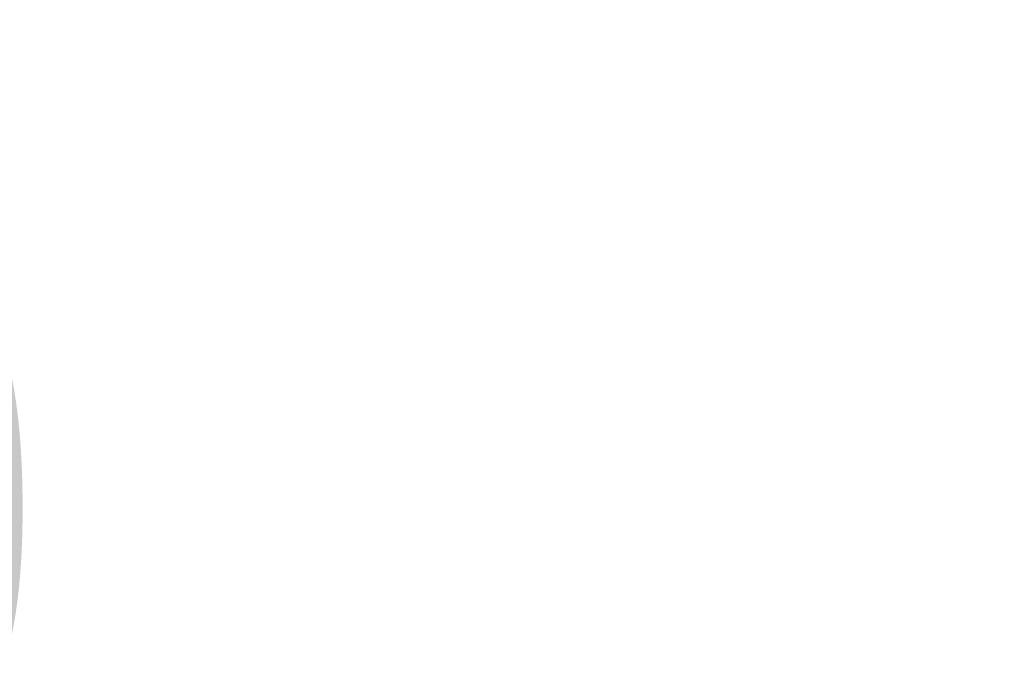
# Model space of a CAD drawing. Header units: centimetres. Extents: x -1631 to 1829, y -257 to 3158.
# Tile 51 of 129: x 299 to 336, y 972 to 996. Entities that reach past the tile are written whole.
import ezdxf

# ---------------------------------------------------------------- set-up
doc = ezdxf.new("R2010")
doc.units = ezdxf.units.CM
doc.linetypes.add('Dash', pattern=[60, 30, -30])
for name, color, linetype, lineweight in [('A-ANNO-DIMS', 211, 'Continuous', 13), ('A-ANNO-DIMS-100', 211, 'Continuous', 13), ('A-DETL', 90, 'Continuous', 9)]:
    doc.layers.add(name, color=color, linetype=linetype, lineweight=lineweight)
doc.styles.add('Arial Narrow_5', font='ARIALN.TTF', dxfattribs={"height": 20})
doc.dimstyles.new('Diagonal_1_100__0__wewnętrzne', dxfattribs={"dimscale": 30.48, "dimtxt": 20.468619, "dimasz": 0.656168, "dimexe": 0.164042, "dimexo": 0.0625, "dimgap": 0.032808, "dimtad": 1, "dimdec": 0, "dimdsep": 46, "dimtxsty": 'Arial Narrow_5', "dimblk1": 'OBLIQUE', "dimblk2": 'OBLIQUE', "dimsah": 1, "dimcen": 0.09, "dimazin": 0, "dimtfac": 1, "dimtdec": 4, "dimtix": 1, "dimtmove": 0, "dimatfit": 3, "dimfxl": 0.164042, "dimfxlon": 1, "dimtvp": 1, "dimtolj": 1, "dimtzin": 0, "dimarcsym": 2})

# ---------------------------------------------------------------- blocks, each defined once
blk = doc.blocks.new('DIMBLOCK159-6_piętro IV __13_80 m_ - stan projektowany')
at = {"layer": 'A-ANNO-DIMS-100', "transparency": 16777216}
for p, q in [((277.377, 960.85), (287.377, 970.85)), ((297.377, 960.85), (307.377, 970.85)), ((277.377, 965.85), (277.377, 955.85)), ((277.377, 960.85), (277.377, 965.85)), ((297.377, 965.85), (297.377, 955.85)), ((297.377, 960.85), (297.377, 965.85)), ((277.377, 960.85), (267.377, 950.85)), ((277.377, 960.85), (297.377, 960.85)), ((297.377, 960.85), (287.377, 950.85))]:
    blk.add_line(p, q, dxfattribs=at)
at = {"layer": 'A-ANNO-DIMS-100', "color": 0, "transparency": 16777216, "insert": (274.706, 987.698), "char_height": 20, "width": 30.41052, "attachment_point": 1, "line_spacing_factor": 0.974696, "style": 'Arial Narrow_5'}
blk.add_mtext('20', dxfattribs=at)
blk = doc.blocks.new('_Oblique')
at = {"color": 0, "linetype": 'ByBlock', "lineweight": -2}
blk.add_line((-0.5, -0.5), (0.5, 0.5), dxfattribs=at)

msp = doc.modelspace()

# ---------------------------------------------------------------- linework, layer by layer
at = {"layer": 'A-DETL', "linetype": 'Dash', "lineweight": 25}
msp.add_open_spline([(412.842, 1006.951), (412.842, 497.964), (412.842, 435.326), (370.988, 410.917), (291.377, 409.326)], degree=3, knots=[0, 0, 0, 0, 6.781245, 8.866954, 8.866954, 8.866954, 8.866954], dxfattribs=at)

# ---------------------------------------------------------------- dimensions: what is measured, and where the dimension line sits
at = {"layer": 'A-ANNO-DIMS'}
dim = msp.add_linear_dim(base=(297.377, 960.85), p1=(277.377, 965.85), p2=(297.377, 965.85), dimstyle='Diagonal_1_100__0__wewnętrzne', override={"dimpost": '<>', "dimfxl": 20}, dxfattribs=at)
dim.commit()
dim.dimension.update_dxf_attribs({"geometry": 'DIMBLOCK159-6_piętro IV __13_80 m_ - stan projektowany', "text_midpoint": (287.377, 972.062)})

doc.saveas('drawing.dxf')
